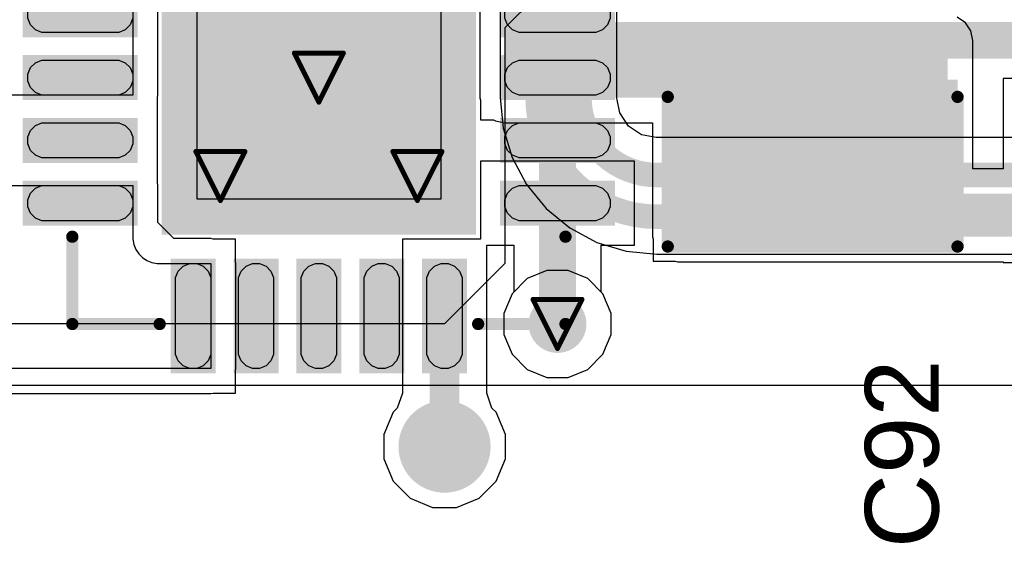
# Model space of a CAD drawing. Header units: inches. Extents: x 0 to 12.2, y 0 to 7.
# Tile 46 of 154: x 2.154 to 2.555, y 1.131 to 1.344. Entities that reach past the tile are written whole.
import ezdxf

# ---------------------------------------------------------------- set-up
doc = ezdxf.new("R2010")
doc.units = ezdxf.units.IN
doc.header["$MEASUREMENT"] = 0
for name, color, linetype in [('Bottom Layer', 5, 'Continuous'), ('Drill Drawing', 1, 'Continuous'), ('Layer 1', 16, 'Continuous'), ('Layer 2', 76, 'Continuous'), ('Top Layer', 1, 'Continuous'), ('Top Overlay', 2, 'Continuous'), ('Top Paste', 8, 'Continuous'), ('Top Solder', 216, 'Continuous'), ('Via Holes', 16, 'Continuous')]:
    doc.layers.add(name, color=color, linetype=linetype)
doc.styles.add('Arial', font='txt', dxfattribs={"height": 0.2})

# ---------------------------------------------------------------- blocks, each defined once
blk = doc.blocks.new('20_VQFN__5_5__2')
at = {"layer": 'Top Layer'}
for points in [[(-0.05835, 0.11858), (-0.04402, 0.11858), (-0.04402, 0.07579), (-0.05835, 0.07579)], [(-0.03276, 0.11858), (-0.01843, 0.11858), (-0.01843, 0.07579), (-0.03276, 0.07579)], [(-0.00717, 0.11858), (0.00716, 0.11858), (0.00716, 0.07579), (-0.00717, 0.07579)], [(0.01842, 0.11858), (0.03275, 0.11858), (0.03275, 0.07579), (0.01842, 0.07579)], [(0.04401, 0.11858), (0.05834, 0.11858), (0.05834, 0.07579), (0.04401, 0.07579)], [(-0.06201, 0.06201), (0.062, 0.06201), (0.062, -0.062), (-0.06201, -0.062)], [(-0.11858, 0.05835), (-0.07579, 0.05835), (-0.07579, 0.04402), (-0.11858, 0.04402)], [(0.07579, 0.05835), (0.11858, 0.05835), (0.11858, 0.04402), (0.07579, 0.04402)], [(-0.11858, 0.03276), (-0.07579, 0.03276), (-0.07579, 0.01843), (-0.11858, 0.01843)], [(0.07579, 0.03276), (0.11858, 0.03276), (0.11858, 0.01843), (0.07579, 0.01843)], [(-0.11858, 0.00717), (-0.07579, 0.00717), (-0.07579, -0.00716), (-0.11858, -0.00716)], [(0.07579, 0.00717), (0.11858, 0.00717), (0.11858, -0.00716), (0.07579, -0.00716)], [(-0.11858, -0.01842), (-0.07579, -0.01842), (-0.07579, -0.03275), (-0.11858, -0.03275)], [(0.07579, -0.01842), (0.11858, -0.01842), (0.11858, -0.03275), (0.07579, -0.03275)], [(-0.11858, -0.04401), (-0.07579, -0.04401), (-0.07579, -0.05834), (-0.11858, -0.05834)], [(0.07579, -0.04401), (0.11858, -0.04401), (0.11858, -0.05834), (0.07579, -0.05834)], [(-0.05835, -0.07579), (-0.04402, -0.07579), (-0.04402, -0.11858), (-0.05835, -0.11858)], [(-0.03276, -0.07579), (-0.01843, -0.07579), (-0.01843, -0.11858), (-0.03276, -0.11858)], [(-0.00717, -0.07579), (0.00716, -0.07579), (0.00716, -0.11858), (-0.00717, -0.11858)], [(0.01842, -0.07579), (0.03275, -0.07579), (0.03275, -0.11858), (0.01842, -0.11858)], [(0.04401, -0.07579), (0.05834, -0.07579), (0.05834, -0.11858), (0.04401, -0.11858)]]:
    blk.add_hatch(color=1, dxfattribs=at).paths.add_polyline_path(points)
at = {"layer": 'Top Solder'}
for points in [[(-0.06035, 0.12058), (-0.04202, 0.12058), (-0.04202, 0.07379), (-0.06035, 0.07379)], [(-0.03476, 0.12058), (-0.01643, 0.12058), (-0.01643, 0.07379), (-0.03476, 0.07379)], [(-0.00917, 0.12058), (0.00916, 0.12058), (0.00916, 0.07379), (-0.00917, 0.07379)], [(0.01642, 0.12058), (0.03475, 0.12058), (0.03475, 0.07379), (0.01642, 0.07379)], [(0.04201, 0.12058), (0.06034, 0.12058), (0.06034, 0.07379), (0.04201, 0.07379)], [(-0.12058, 0.06035), (-0.07379, 0.06035), (-0.07379, 0.04202), (-0.12058, 0.04202)], [(-0.06401, 0.06401), (0.064, 0.06401), (0.064, -0.064), (-0.06401, -0.064)], [(0.07379, 0.06035), (0.12058, 0.06035), (0.12058, 0.04202), (0.07379, 0.04202)], [(-0.12058, 0.03476), (-0.07379, 0.03476), (-0.07379, 0.01643), (-0.12058, 0.01643)], [(0.07379, 0.03476), (0.12058, 0.03476), (0.12058, 0.01643), (0.07379, 0.01643)], [(-0.12058, 0.00917), (-0.07379, 0.00917), (-0.07379, -0.00916), (-0.12058, -0.00916)], [(0.07379, 0.00917), (0.12058, 0.00917), (0.12058, -0.00916), (0.07379, -0.00916)], [(-0.12058, -0.01642), (-0.07379, -0.01642), (-0.07379, -0.03475), (-0.12058, -0.03475)], [(0.07379, -0.01642), (0.12058, -0.01642), (0.12058, -0.03475), (0.07379, -0.03475)], [(-0.12058, -0.04201), (-0.07379, -0.04201), (-0.07379, -0.06034), (-0.12058, -0.06034)], [(0.07379, -0.04201), (0.12058, -0.04201), (0.12058, -0.06034), (0.07379, -0.06034)], [(-0.06035, -0.07379), (-0.04202, -0.07379), (-0.04202, -0.12058), (-0.06035, -0.12058)], [(-0.03476, -0.07379), (-0.01643, -0.07379), (-0.01643, -0.12058), (-0.03476, -0.12058)], [(-0.00917, -0.07379), (0.00916, -0.07379), (0.00916, -0.12058), (-0.00917, -0.12058)], [(0.01642, -0.07379), (0.03475, -0.07379), (0.03475, -0.12058), (0.01642, -0.12058)], [(0.04201, -0.07379), (0.06034, -0.07379), (0.06034, -0.12058), (0.04201, -0.12058)]]:
    blk.add_hatch(color=216, dxfattribs=at).paths.add_polyline_path(points)
at = {"layer": 'Top Overlay'}
for points, const_width in [([(-0.10043, 0.06485), (-0.10043, 0.10043)], 0.005), ([(-0.06485, 0.10043), (-0.10043, 0.10043)], 0.005), ([(0.10042, 0.10043), (0.06484, 0.10043)], 0.005), ([(0.10042, 0.06485), (0.10042, 0.10043)], 0.005), ([(-0.13019, 0.04519), (-0.13018, 0.05518)], 0.00787), ([(-0.12519, 0.05019), (-0.13018, 0.05518)], 0.00787), ([(-0.13019, 0.04519), (-0.12519, 0.05019)], 0.00787), ([(-0.10043, -0.10042), (-0.10043, -0.06484)], 0.005), ([(0.10042, -0.10042), (0.10042, -0.06484)], 0.005), ([(-0.06485, -0.10042), (-0.10043, -0.10042)], 0.005), ([(0.10042, -0.10042), (0.06484, -0.10042)], 0.005)]:
    blk.add_lwpolyline(points, dxfattribs=dict(at, const_width=const_width))
for points, const_width in [([(-0.10168, 0.10043, 1), (-0.09918, 0.10043, 1)], 0.0025), ([(-0.10168, 0.10043, 1), (-0.09918, 0.10043, 1)], 0.0025), ([(-0.0661, 0.10043, 1), (-0.0636, 0.10043, 1)], 0.0025), ([(0.06359, 0.10043, 1), (0.06609, 0.10043, 1)], 0.0025), ([(0.09917, 0.10043, 1), (0.10167, 0.10043, 1)], 0.0025), ([(0.09917, 0.10043, 1), (0.10167, 0.10043, 1)], 0.0025), ([(-0.10168, 0.06485, 1), (-0.09918, 0.06485, 1)], 0.0025), ([(0.09917, 0.06485, 1), (0.10167, 0.06485, 1)], 0.0025), ([(-0.13215, 0.05518, 1), (-0.12822, 0.05518, 1)], 0.00394), ([(-0.13215, 0.05518, 1), (-0.12822, 0.05518, 1)], 0.00394), ([(-0.12715, 0.05019, 1), (-0.12322, 0.05019, 1)], 0.00394), ([(-0.12715, 0.05019, 1), (-0.12322, 0.05019, 1)], 0.00394), ([(-0.13215, 0.04519, 1), (-0.12822, 0.04519, 1)], 0.00394), ([(-0.13215, 0.04519, 1), (-0.12822, 0.04519, 1)], 0.00394), ([(-0.10168, -0.06484, 1), (-0.09918, -0.06484, 1)], 0.0025), ([(0.09917, -0.06484, 1), (0.10167, -0.06484, 1)], 0.0025), ([(-0.10168, -0.10042, 1), (-0.09918, -0.10042, 1)], 0.0025), ([(-0.10168, -0.10042, 1), (-0.09918, -0.10042, 1)], 0.0025), ([(-0.0661, -0.10042, 1), (-0.0636, -0.10042, 1)], 0.0025), ([(0.06359, -0.10042, 1), (0.06609, -0.10042, 1)], 0.0025), ([(0.09917, -0.10042, 1), (0.10167, -0.10042, 1)], 0.0025), ([(0.09917, -0.10042, 1), (0.10167, -0.10042, 1)], 0.0025)]:
    blk.add_lwpolyline(points, format="xyb", close=True, dxfattribs=dict(at, const_width=const_width))
at = {"layer": 'Top Paste'}
for p, q in [((-0.05726, 0.11548), (-0.05524, 0.11749)), ((-0.05524, 0.11749), (-0.05261, 0.11858)), ((-0.05261, 0.11858), (-0.04976, 0.11858)), ((-0.04976, 0.11858), (-0.04713, 0.11749)), ((-0.04713, 0.11749), (-0.04511, 0.11548)), ((-0.03167, 0.11548), (-0.02965, 0.11749)), ((-0.02965, 0.11749), (-0.02702, 0.11858)), ((-0.02702, 0.11858), (-0.02417, 0.11858)), ((-0.02417, 0.11858), (-0.02154, 0.11749)), ((-0.02154, 0.11749), (-0.01952, 0.11548)), ((-0.00608, 0.11548), (-0.00406, 0.11749)), ((-0.00406, 0.11749), (-0.00143, 0.11858)), ((-0.00143, 0.11858), (0.00142, 0.11858)), ((0.00142, 0.11858), (0.00405, 0.11749)), ((0.00405, 0.11749), (0.00607, 0.11548)), ((0.01951, 0.11548), (0.02153, 0.11749)), ((0.02153, 0.11749), (0.02416, 0.11858)), ((0.02416, 0.11858), (0.02701, 0.11858)), ((0.02701, 0.11858), (0.02964, 0.11749)), ((0.02964, 0.11749), (0.03166, 0.11548)), ((0.0451, 0.11548), (0.04712, 0.11749)), ((0.04712, 0.11749), (0.04975, 0.11858)), ((0.04975, 0.11858), (0.0526, 0.11858)), ((0.0526, 0.11858), (0.05523, 0.11749)), ((0.05523, 0.11749), (0.05725, 0.11548)), ((-0.05835, 0.11284), (-0.05726, 0.11548)), ((-0.05835, 0.11142), (-0.05835, 0.11284)), ((-0.04511, 0.11548), (-0.04402, 0.11284)), ((-0.04402, 0.11284), (-0.04402, 0.11142)), ((-0.03276, 0.11284), (-0.03167, 0.11548)), ((-0.03276, 0.11142), (-0.03276, 0.11284)), ((-0.01952, 0.11548), (-0.01843, 0.11284)), ((-0.01843, 0.11284), (-0.01843, 0.11142)), ((-0.00717, 0.11284), (-0.00608, 0.11548)), ((-0.00717, 0.11142), (-0.00717, 0.11284)), ((0.00607, 0.11548), (0.00716, 0.11284)), ((0.00716, 0.11284), (0.00716, 0.11142)), ((0.01842, 0.11284), (0.01951, 0.11548)), ((0.01842, 0.11142), (0.01842, 0.11284)), ((0.03166, 0.11548), (0.03275, 0.11284)), ((0.03275, 0.11284), (0.03275, 0.11142)), ((0.04401, 0.11284), (0.0451, 0.11548)), ((0.04401, 0.11142), (0.04401, 0.11284)), ((0.05725, 0.11548), (0.05834, 0.11284)), ((0.05834, 0.11284), (0.05834, 0.11142)), ((-0.05835, 0.08295), (-0.05835, 0.11142)), ((-0.04402, 0.11142), (-0.04402, 0.11142)), ((-0.04402, 0.11142), (-0.04402, 0.08295)), ((-0.03276, 0.08295), (-0.03276, 0.11142)), ((-0.01843, 0.11142), (-0.01843, 0.11142)), ((-0.01843, 0.11142), (-0.01843, 0.08295)), ((-0.00717, 0.08295), (-0.00717, 0.11142)), ((0.00716, 0.11142), (0.00716, 0.11142)), ((0.00716, 0.11142), (0.00716, 0.08295)), ((0.01842, 0.08295), (0.01842, 0.11142)), ((0.03275, 0.11142), (0.03275, 0.11142)), ((0.03275, 0.11142), (0.03275, 0.08295)), ((0.04401, 0.08295), (0.04401, 0.11142)), ((0.05834, 0.11142), (0.05834, 0.11142)), ((0.05834, 0.11142), (0.05834, 0.08295)), ((-0.05835, 0.08153), (-0.05835, 0.08295)), ((-0.05835, 0.08295), (-0.05835, 0.08295)), ((-0.05726, 0.07889), (-0.05835, 0.08153)), ((-0.04402, 0.08153), (-0.04511, 0.07889)), ((-0.04402, 0.08295), (-0.04402, 0.08153)), ((-0.03276, 0.08153), (-0.03276, 0.08295)), ((-0.03276, 0.08295), (-0.03276, 0.08295)), ((-0.03167, 0.07889), (-0.03276, 0.08153)), ((-0.01843, 0.08153), (-0.01952, 0.07889)), ((-0.01843, 0.08295), (-0.01843, 0.08153)), ((-0.00717, 0.08153), (-0.00717, 0.08295)), ((-0.00717, 0.08295), (-0.00717, 0.08295)), ((-0.00608, 0.07889), (-0.00717, 0.08153)), ((0.00716, 0.08153), (0.00607, 0.07889)), ((0.00716, 0.08295), (0.00716, 0.08153)), ((0.01842, 0.08153), (0.01842, 0.08295)), ((0.01842, 0.08295), (0.01842, 0.08295)), ((0.01951, 0.07889), (0.01842, 0.08153)), ((0.03275, 0.08153), (0.03166, 0.07889)), ((0.03275, 0.08295), (0.03275, 0.08153)), ((0.04401, 0.08153), (0.04401, 0.08295)), ((0.04401, 0.08295), (0.04401, 0.08295)), ((0.0451, 0.07889), (0.04401, 0.08153)), ((0.05834, 0.08153), (0.05725, 0.07889)), ((0.05834, 0.08295), (0.05834, 0.08153)), ((-0.05524, 0.07688), (-0.05726, 0.07889)), ((-0.05261, 0.07579), (-0.05524, 0.07688)), ((-0.04713, 0.07688), (-0.04976, 0.07579)), ((-0.04511, 0.07889), (-0.04713, 0.07688)), ((-0.02965, 0.07688), (-0.03167, 0.07889)), ((-0.02702, 0.07579), (-0.02965, 0.07688)), ((-0.02154, 0.07688), (-0.02417, 0.07579)), ((-0.01952, 0.07889), (-0.02154, 0.07688)), ((-0.00406, 0.07688), (-0.00608, 0.07889)), ((-0.00143, 0.07579), (-0.00406, 0.07688)), ((0.00405, 0.07688), (0.00142, 0.07579)), ((0.00607, 0.07889), (0.00405, 0.07688)), ((0.02153, 0.07688), (0.01951, 0.07889)), ((0.02416, 0.07579), (0.02153, 0.07688)), ((0.02964, 0.07688), (0.02701, 0.07579)), ((0.03166, 0.07889), (0.02964, 0.07688)), ((0.04712, 0.07688), (0.0451, 0.07889)), ((0.04975, 0.07579), (0.04712, 0.07688)), ((0.05523, 0.07688), (0.0526, 0.07579)), ((0.05725, 0.07889), (0.05523, 0.07688)), ((-0.04976, 0.07579), (-0.05261, 0.07579)), ((-0.02417, 0.07579), (-0.02702, 0.07579)), ((0.00142, 0.07579), (-0.00143, 0.07579)), ((0.02701, 0.07579), (0.02416, 0.07579)), ((0.0526, 0.07579), (0.04975, 0.07579)), ((-0.11749, 0.05524), (-0.11548, 0.05726)), ((-0.11548, 0.05726), (-0.11284, 0.05835)), ((-0.11284, 0.05835), (-0.11142, 0.05835)), ((-0.11142, 0.05835), (-0.11142, 0.05835)), ((-0.11142, 0.05835), (-0.08295, 0.05835)), ((-0.08295, 0.05835), (-0.08153, 0.05835)), ((-0.08153, 0.05835), (-0.07889, 0.05726)), ((-0.07889, 0.05726), (-0.07688, 0.05524)), ((0.07688, 0.05524), (0.07889, 0.05726)), ((0.07889, 0.05726), (0.08153, 0.05835)), ((0.08153, 0.05835), (0.08295, 0.05835)), ((0.08295, 0.05835), (0.08295, 0.05835)), ((0.08295, 0.05835), (0.11142, 0.05835)), ((0.11142, 0.05835), (0.11284, 0.05835)), ((0.11284, 0.05835), (0.11548, 0.05726)), ((0.11548, 0.05726), (0.11749, 0.05524)), ((-0.11858, 0.05261), (-0.11749, 0.05524)), ((-0.11858, 0.04976), (-0.11858, 0.05261)), ((-0.07688, 0.05524), (-0.07579, 0.05261)), ((-0.07579, 0.05261), (-0.07579, 0.04976)), ((0.07579, 0.05261), (0.07688, 0.05524)), ((0.07579, 0.04976), (0.07579, 0.05261)), ((0.11749, 0.05524), (0.11858, 0.05261)), ((0.11858, 0.05261), (0.11858, 0.04976)), ((-0.11749, 0.04713), (-0.11858, 0.04976)), ((-0.07579, 0.04976), (-0.07688, 0.04713)), ((-0.04961, 0.04961), (-0.04961, 0.04961)), ((-0.04961, 0.04961), (0.0496, 0.04961)), ((-0.04961, -0.0496), (-0.04961, 0.04961)), ((0.0496, 0.04961), (0.0496, -0.0496)), ((0.07688, 0.04713), (0.07579, 0.04976)), ((0.11858, 0.04976), (0.11749, 0.04713)), ((-0.11548, 0.04511), (-0.11749, 0.04713)), ((-0.11284, 0.04402), (-0.11548, 0.04511)), ((-0.07889, 0.04511), (-0.08153, 0.04402)), ((-0.07688, 0.04713), (-0.07889, 0.04511)), ((0.07889, 0.04511), (0.07688, 0.04713)), ((0.08153, 0.04402), (0.07889, 0.04511)), ((0.11548, 0.04511), (0.11284, 0.04402)), ((0.11749, 0.04713), (0.11548, 0.04511)), ((-0.11142, 0.04402), (-0.11284, 0.04402)), ((-0.08295, 0.04402), (-0.11142, 0.04402)), ((-0.08153, 0.04402), (-0.08295, 0.04402)), ((-0.08295, 0.04402), (-0.08295, 0.04402)), ((0.08295, 0.04402), (0.08153, 0.04402)), ((0.11142, 0.04402), (0.08295, 0.04402)), ((0.11284, 0.04402), (0.11142, 0.04402)), ((0.11142, 0.04402), (0.11142, 0.04402)), ((-0.11548, 0.03167), (-0.11284, 0.03276)), ((-0.11284, 0.03276), (-0.11142, 0.03276)), ((-0.11142, 0.03276), (-0.11142, 0.03276)), ((-0.11142, 0.03276), (-0.08295, 0.03276)), ((-0.08295, 0.03276), (-0.08153, 0.03276)), ((-0.08153, 0.03276), (-0.07889, 0.03167)), ((0.07889, 0.03167), (0.08153, 0.03276)), ((0.08153, 0.03276), (0.08295, 0.03276)), ((0.08295, 0.03276), (0.08295, 0.03276)), ((0.08295, 0.03276), (0.11142, 0.03276)), ((0.11142, 0.03276), (0.11284, 0.03276)), ((0.11284, 0.03276), (0.11548, 0.03167)), ((-0.11858, 0.02702), (-0.11749, 0.02965)), ((-0.11749, 0.02965), (-0.11548, 0.03167)), ((-0.07889, 0.03167), (-0.07688, 0.02965)), ((-0.07688, 0.02965), (-0.07579, 0.02702)), ((0.07579, 0.02702), (0.07688, 0.02965)), ((0.07688, 0.02965), (0.07889, 0.03167)), ((0.11548, 0.03167), (0.11749, 0.02965)), ((0.11749, 0.02965), (0.11858, 0.02702)), ((-0.11858, 0.02417), (-0.11858, 0.02702)), ((-0.11749, 0.02154), (-0.11858, 0.02417)), ((-0.07579, 0.02417), (-0.07688, 0.02154)), ((-0.07579, 0.02702), (-0.07579, 0.02417)), ((0.07579, 0.02417), (0.07579, 0.02702)), ((0.07688, 0.02154), (0.07579, 0.02417)), ((0.11858, 0.02417), (0.11749, 0.02154)), ((0.11858, 0.02702), (0.11858, 0.02417)), ((-0.11548, 0.01952), (-0.11749, 0.02154)), ((-0.07688, 0.02154), (-0.07889, 0.01952)), ((0.07889, 0.01952), (0.07688, 0.02154)), ((0.11749, 0.02154), (0.11548, 0.01952)), ((-0.11284, 0.01843), (-0.11548, 0.01952)), ((-0.11142, 0.01843), (-0.11284, 0.01843)), ((-0.08295, 0.01843), (-0.11142, 0.01843)), ((-0.08153, 0.01843), (-0.08295, 0.01843)), ((-0.08295, 0.01843), (-0.08295, 0.01843)), ((-0.07889, 0.01952), (-0.08153, 0.01843)), ((0.08153, 0.01843), (0.07889, 0.01952)), ((0.08295, 0.01843), (0.08153, 0.01843)), ((0.11142, 0.01843), (0.08295, 0.01843)), ((0.11284, 0.01843), (0.11142, 0.01843)), ((0.11142, 0.01843), (0.11142, 0.01843)), ((0.11548, 0.01952), (0.11284, 0.01843)), ((-0.11858, 0.00143), (-0.11749, 0.00406)), ((-0.11749, 0.00406), (-0.11548, 0.00608)), ((-0.11548, 0.00608), (-0.11284, 0.00717)), ((-0.11284, 0.00717), (-0.11142, 0.00717)), ((-0.11142, 0.00717), (-0.11142, 0.00717)), ((-0.11142, 0.00717), (-0.08295, 0.00717)), ((-0.08295, 0.00717), (-0.08153, 0.00717)), ((-0.08153, 0.00717), (-0.07889, 0.00608)), ((-0.07889, 0.00608), (-0.07688, 0.00406)), ((-0.07688, 0.00406), (-0.07579, 0.00143)), ((0.07579, 0.00143), (0.07688, 0.00406)), ((0.07688, 0.00406), (0.07889, 0.00608)), ((0.07889, 0.00608), (0.08153, 0.00717)), ((0.08153, 0.00717), (0.08295, 0.00717)), ((0.08295, 0.00717), (0.08295, 0.00717)), ((0.08295, 0.00717), (0.11142, 0.00717)), ((0.11142, 0.00717), (0.11284, 0.00717)), ((0.11284, 0.00717), (0.11548, 0.00608)), ((0.11548, 0.00608), (0.11749, 0.00406)), ((0.11749, 0.00406), (0.11858, 0.00143)), ((-0.11858, -0.00142), (-0.11858, 0.00143)), ((-0.07579, 0.00143), (-0.07579, -0.00142)), ((0.07579, -0.00142), (0.07579, 0.00143)), ((0.11858, 0.00143), (0.11858, -0.00142)), ((-0.11749, -0.00405), (-0.11858, -0.00142)), ((-0.07579, -0.00142), (-0.07688, -0.00405)), ((0.07688, -0.00405), (0.07579, -0.00142)), ((0.11858, -0.00142), (0.11749, -0.00405)), ((-0.11548, -0.00607), (-0.11749, -0.00405)), ((-0.11284, -0.00716), (-0.11548, -0.00607)), ((-0.11142, -0.00716), (-0.11284, -0.00716)), ((-0.08295, -0.00716), (-0.11142, -0.00716)), ((-0.08153, -0.00716), (-0.08295, -0.00716)), ((-0.08295, -0.00716), (-0.08295, -0.00716)), ((-0.07889, -0.00607), (-0.08153, -0.00716)), ((-0.07688, -0.00405), (-0.07889, -0.00607)), ((0.07889, -0.00607), (0.07688, -0.00405)), ((0.08153, -0.00716), (0.07889, -0.00607)), ((0.08295, -0.00716), (0.08153, -0.00716)), ((0.11142, -0.00716), (0.08295, -0.00716)), ((0.11284, -0.00716), (0.11142, -0.00716)), ((0.11142, -0.00716), (0.11142, -0.00716)), ((0.11548, -0.00607), (0.11284, -0.00716)), ((0.11749, -0.00405), (0.11548, -0.00607)), ((-0.11749, -0.02153), (-0.11548, -0.01951)), ((-0.11548, -0.01951), (-0.11284, -0.01842)), ((-0.11284, -0.01842), (-0.11142, -0.01842)), ((-0.11142, -0.01842), (-0.11142, -0.01842)), ((-0.11142, -0.01842), (-0.08295, -0.01842)), ((-0.08295, -0.01842), (-0.08153, -0.01842)), ((-0.08153, -0.01842), (-0.07889, -0.01951)), ((-0.07889, -0.01951), (-0.07688, -0.02153)), ((0.07688, -0.02153), (0.07889, -0.01951)), ((0.07889, -0.01951), (0.08153, -0.01842)), ((0.08153, -0.01842), (0.08295, -0.01842)), ((0.08295, -0.01842), (0.08295, -0.01842)), ((0.08295, -0.01842), (0.11142, -0.01842)), ((0.11142, -0.01842), (0.11284, -0.01842)), ((0.11284, -0.01842), (0.11548, -0.01951)), ((0.11548, -0.01951), (0.11749, -0.02153)), ((-0.11858, -0.02416), (-0.11749, -0.02153)), ((-0.07688, -0.02153), (-0.07579, -0.02416)), ((0.07579, -0.02416), (0.07688, -0.02153)), ((0.11749, -0.02153), (0.11858, -0.02416)), ((-0.11858, -0.02701), (-0.11858, -0.02416)), ((-0.11749, -0.02964), (-0.11858, -0.02701)), ((-0.07579, -0.02701), (-0.07688, -0.02964)), ((-0.07579, -0.02416), (-0.07579, -0.02701)), ((0.07579, -0.02701), (0.07579, -0.02416)), ((0.07688, -0.02964), (0.07579, -0.02701)), ((0.11858, -0.02701), (0.11749, -0.02964)), ((0.11858, -0.02416), (0.11858, -0.02701)), ((-0.11548, -0.03166), (-0.11749, -0.02964)), ((-0.11284, -0.03275), (-0.11548, -0.03166)), ((-0.07889, -0.03166), (-0.08153, -0.03275)), ((-0.07688, -0.02964), (-0.07889, -0.03166)), ((0.07889, -0.03166), (0.07688, -0.02964)), ((0.08153, -0.03275), (0.07889, -0.03166)), ((0.11548, -0.03166), (0.11284, -0.03275)), ((0.11749, -0.02964), (0.11548, -0.03166)), ((-0.11142, -0.03275), (-0.11284, -0.03275)), ((-0.08295, -0.03275), (-0.11142, -0.03275)), ((-0.08153, -0.03275), (-0.08295, -0.03275)), ((-0.08295, -0.03275), (-0.08295, -0.03275)), ((0.08295, -0.03275), (0.08153, -0.03275)), ((0.11142, -0.03275), (0.08295, -0.03275)), ((0.11284, -0.03275), (0.11142, -0.03275)), ((0.11142, -0.03275), (0.11142, -0.03275)), ((-0.11548, -0.0451), (-0.11284, -0.04401)), ((-0.11284, -0.04401), (-0.11142, -0.04401)), ((-0.11142, -0.04401), (-0.11142, -0.04401)), ((-0.11142, -0.04401), (-0.08295, -0.04401)), ((-0.08295, -0.04401), (-0.08153, -0.04401)), ((-0.08153, -0.04401), (-0.07889, -0.0451)), ((0.07889, -0.0451), (0.08153, -0.04401)), ((0.08153, -0.04401), (0.08295, -0.04401)), ((0.08295, -0.04401), (0.08295, -0.04401)), ((0.08295, -0.04401), (0.11142, -0.04401)), ((0.11142, -0.04401), (0.11284, -0.04401)), ((0.11284, -0.04401), (0.11548, -0.0451)), ((-0.11858, -0.04975), (-0.11749, -0.04712)), ((-0.11749, -0.04712), (-0.11548, -0.0451)), ((-0.07889, -0.0451), (-0.07688, -0.04712)), ((-0.07688, -0.04712), (-0.07579, -0.04975)), ((0.07579, -0.04975), (0.07688, -0.04712)), ((0.07688, -0.04712), (0.07889, -0.0451)), ((0.11548, -0.0451), (0.11749, -0.04712)), ((0.11749, -0.04712), (0.11858, -0.04975)), ((-0.11858, -0.0526), (-0.11858, -0.04975)), ((-0.07579, -0.04975), (-0.07579, -0.0526)), ((0.0496, -0.0496), (-0.04961, -0.0496)), ((0.07579, -0.0526), (0.07579, -0.04975)), ((0.11858, -0.04975), (0.11858, -0.0526)), ((-0.11749, -0.05523), (-0.11858, -0.0526)), ((-0.11548, -0.05725), (-0.11749, -0.05523)), ((-0.07688, -0.05523), (-0.07889, -0.05725)), ((-0.07579, -0.0526), (-0.07688, -0.05523)), ((0.07688, -0.05523), (0.07579, -0.0526)), ((0.07889, -0.05725), (0.07688, -0.05523)), ((0.11749, -0.05523), (0.11548, -0.05725)), ((0.11858, -0.0526), (0.11749, -0.05523)), ((-0.11284, -0.05834), (-0.11548, -0.05725)), ((-0.11142, -0.05834), (-0.11284, -0.05834)), ((-0.08295, -0.05834), (-0.11142, -0.05834)), ((-0.08153, -0.05834), (-0.08295, -0.05834)), ((-0.08295, -0.05834), (-0.08295, -0.05834)), ((-0.07889, -0.05725), (-0.08153, -0.05834)), ((0.08153, -0.05834), (0.07889, -0.05725)), ((0.08295, -0.05834), (0.08153, -0.05834)), ((0.11142, -0.05834), (0.08295, -0.05834)), ((0.11284, -0.05834), (0.11142, -0.05834)), ((0.11142, -0.05834), (0.11142, -0.05834)), ((0.11548, -0.05725), (0.11284, -0.05834)), ((-0.05524, -0.07688), (-0.05261, -0.07579)), ((-0.05261, -0.07579), (-0.04976, -0.07579)), ((-0.04976, -0.07579), (-0.04713, -0.07688)), ((-0.02965, -0.07688), (-0.02702, -0.07579)), ((-0.02702, -0.07579), (-0.02417, -0.07579)), ((-0.02417, -0.07579), (-0.02154, -0.07688)), ((-0.00406, -0.07688), (-0.00143, -0.07579)), ((-0.00143, -0.07579), (0.00142, -0.07579)), ((0.00142, -0.07579), (0.00405, -0.07688)), ((0.02153, -0.07688), (0.02416, -0.07579)), ((0.02416, -0.07579), (0.02701, -0.07579)), ((0.02701, -0.07579), (0.02964, -0.07688)), ((0.04712, -0.07688), (0.04975, -0.07579)), ((0.04975, -0.07579), (0.0526, -0.07579)), ((0.0526, -0.07579), (0.05523, -0.07688)), ((-0.05835, -0.08153), (-0.05726, -0.07889)), ((-0.05726, -0.07889), (-0.05524, -0.07688)), ((-0.04713, -0.07688), (-0.04511, -0.07889)), ((-0.04511, -0.07889), (-0.04402, -0.08153)), ((-0.03276, -0.08153), (-0.03167, -0.07889)), ((-0.03167, -0.07889), (-0.02965, -0.07688)), ((-0.02154, -0.07688), (-0.01952, -0.07889)), ((-0.01952, -0.07889), (-0.01843, -0.08153)), ((-0.00717, -0.08153), (-0.00608, -0.07889)), ((-0.00608, -0.07889), (-0.00406, -0.07688)), ((0.00405, -0.07688), (0.00607, -0.07889)), ((0.00607, -0.07889), (0.00716, -0.08153)), ((0.01842, -0.08153), (0.01951, -0.07889)), ((0.01951, -0.07889), (0.02153, -0.07688)), ((0.02964, -0.07688), (0.03166, -0.07889)), ((0.03166, -0.07889), (0.03275, -0.08153)), ((0.04401, -0.08153), (0.0451, -0.07889)), ((0.0451, -0.07889), (0.04712, -0.07688)), ((0.05523, -0.07688), (0.05725, -0.07889)), ((0.05725, -0.07889), (0.05834, -0.08153)), ((-0.05835, -0.08295), (-0.05835, -0.08153)), ((-0.05835, -0.11142), (-0.05835, -0.08295)), ((-0.04402, -0.08153), (-0.04402, -0.08295)), ((-0.04402, -0.08295), (-0.04402, -0.08295)), ((-0.04402, -0.08295), (-0.04402, -0.11142)), ((-0.03276, -0.08295), (-0.03276, -0.08153)), ((-0.03276, -0.11142), (-0.03276, -0.08295)), ((-0.01843, -0.08153), (-0.01843, -0.08295)), ((-0.01843, -0.08295), (-0.01843, -0.08295)), ((-0.01843, -0.08295), (-0.01843, -0.11142)), ((-0.00717, -0.08295), (-0.00717, -0.08153)), ((-0.00717, -0.11142), (-0.00717, -0.08295)), ((0.00716, -0.08153), (0.00716, -0.08295)), ((0.00716, -0.08295), (0.00716, -0.08295)), ((0.00716, -0.08295), (0.00716, -0.11142)), ((0.01842, -0.08295), (0.01842, -0.08153)), ((0.01842, -0.11142), (0.01842, -0.08295)), ((0.03275, -0.08153), (0.03275, -0.08295)), ((0.03275, -0.08295), (0.03275, -0.08295)), ((0.03275, -0.08295), (0.03275, -0.11142)), ((0.04401, -0.08295), (0.04401, -0.08153)), ((0.04401, -0.11142), (0.04401, -0.08295)), ((0.05834, -0.08153), (0.05834, -0.08295)), ((0.05834, -0.08295), (0.05834, -0.08295)), ((0.05834, -0.08295), (0.05834, -0.11142)), ((-0.05835, -0.11284), (-0.05835, -0.11142)), ((-0.05835, -0.11142), (-0.05835, -0.11142)), ((-0.04402, -0.11142), (-0.04402, -0.11284)), ((-0.03276, -0.11284), (-0.03276, -0.11142)), ((-0.03276, -0.11142), (-0.03276, -0.11142)), ((-0.01843, -0.11142), (-0.01843, -0.11284)), ((-0.00717, -0.11284), (-0.00717, -0.11142)), ((-0.00717, -0.11142), (-0.00717, -0.11142)), ((0.00716, -0.11142), (0.00716, -0.11284)), ((0.01842, -0.11284), (0.01842, -0.11142)), ((0.01842, -0.11142), (0.01842, -0.11142)), ((0.03275, -0.11142), (0.03275, -0.11284)), ((0.04401, -0.11284), (0.04401, -0.11142)), ((0.04401, -0.11142), (0.04401, -0.11142)), ((0.05834, -0.11142), (0.05834, -0.11284)), ((-0.05726, -0.11548), (-0.05835, -0.11284)), ((-0.05524, -0.11749), (-0.05726, -0.11548)), ((-0.04511, -0.11548), (-0.04713, -0.11749)), ((-0.04402, -0.11284), (-0.04511, -0.11548)), ((-0.03167, -0.11548), (-0.03276, -0.11284)), ((-0.02965, -0.11749), (-0.03167, -0.11548)), ((-0.01952, -0.11548), (-0.02154, -0.11749)), ((-0.01843, -0.11284), (-0.01952, -0.11548)), ((-0.00608, -0.11548), (-0.00717, -0.11284)), ((-0.00406, -0.11749), (-0.00608, -0.11548)), ((0.00607, -0.11548), (0.00405, -0.11749)), ((0.00716, -0.11284), (0.00607, -0.11548)), ((0.01951, -0.11548), (0.01842, -0.11284)), ((0.02153, -0.11749), (0.01951, -0.11548)), ((0.03166, -0.11548), (0.02964, -0.11749)), ((0.03275, -0.11284), (0.03166, -0.11548)), ((0.0451, -0.11548), (0.04401, -0.11284)), ((0.04712, -0.11749), (0.0451, -0.11548)), ((0.05725, -0.11548), (0.05523, -0.11749)), ((0.05834, -0.11284), (0.05725, -0.11548)), ((-0.05261, -0.11858), (-0.05524, -0.11749)), ((-0.04976, -0.11858), (-0.05261, -0.11858)), ((-0.04713, -0.11749), (-0.04976, -0.11858)), ((-0.02702, -0.11858), (-0.02965, -0.11749)), ((-0.02417, -0.11858), (-0.02702, -0.11858)), ((-0.02154, -0.11749), (-0.02417, -0.11858)), ((-0.00143, -0.11858), (-0.00406, -0.11749)), ((0.00142, -0.11858), (-0.00143, -0.11858)), ((0.00405, -0.11749), (0.00142, -0.11858)), ((0.02416, -0.11858), (0.02153, -0.11749)), ((0.02701, -0.11858), (0.02416, -0.11858)), ((0.02964, -0.11749), (0.02701, -0.11858)), ((0.04975, -0.11858), (0.04712, -0.11749)), ((0.0526, -0.11858), (0.04975, -0.11858)), ((0.05523, -0.11749), (0.0526, -0.11858))]:
    blk.add_line(p, q, dxfattribs=at)
blk = doc.blocks.new('T____________0_5___37')
at = {"layer": 'Top Layer'}
h = blk.add_hatch(color=1, dxfattribs=at)
edge = h.paths.add_edge_path()
edge.add_arc((0, 0), 0.01476, 0, 360)
at = {"layer": 'Top Paste'}
h = blk.add_hatch(color=8, dxfattribs=at)
edge = h.paths.add_edge_path()
edge.add_arc((0, 0), 0.01476, 0, 360)
at = {"layer": 'Top Solder'}
h = blk.add_hatch(color=216, dxfattribs=at)
edge = h.paths.add_edge_path()
edge.add_arc((0, 0), 0.01876, 0, 360)
blk = doc.blocks.new('C___1210_264')
at = {"layer": 'Top Layer'}
for points in [[(-0.08, 0.055), (-0.02, 0.055), (-0.02, -0.055), (-0.08, -0.055)], [(0.02, 0.055), (0.08, 0.055), (0.08, -0.055), (0.02, -0.055)]]:
    blk.add_hatch(color=1, dxfattribs=at).paths.add_polyline_path(points)
at = {"layer": 'Top Paste'}
for points in [[(-0.08, 0.055), (-0.02, 0.055), (-0.02, -0.055), (-0.08, -0.055)], [(0.02, 0.055), (0.08, 0.055), (0.08, -0.055), (0.02, -0.055)]]:
    blk.add_hatch(color=8, dxfattribs=at).paths.add_polyline_path(points)
at = {"layer": 'Top Solder'}
for points in [[(-0.084, 0.059), (-0.016, 0.059), (-0.016, -0.059), (-0.084, -0.059)], [(0.016, 0.059), (0.084, 0.059), (0.084, -0.059), (0.016, -0.059)]]:
    blk.add_hatch(color=216, dxfattribs=at).paths.add_polyline_path(points)
at = {"layer": 'Top Overlay', "const_width": 0.005}
for points in [[(-0.023, 0.059), (-0.084, 0.059)], [(-0.084, -0.059), (-0.084, 0.059)], [(0.084, 0.059), (0.023, 0.059)], [(0.084, -0.059), (0.084, 0.059)], [(-0.023, -0.059), (-0.084, -0.059)], [(0.084, -0.059), (0.023, -0.059)]]:
    blk.add_lwpolyline(points, dxfattribs=at)
at = {"layer": 'Top Overlay', "const_width": 0.0025}
for points in [[(-0.08525, 0.059, 1), (-0.08275, 0.059, 1)], [(-0.08525, 0.059, 1), (-0.08275, 0.059, 1)], [(-0.02425, 0.059, 1), (-0.02175, 0.059, 1)], [(0.02175, 0.059, 1), (0.02425, 0.059, 1)], [(0.08275, 0.059, 1), (0.08525, 0.059, 1)], [(0.08275, 0.059, 1), (0.08525, 0.059, 1)], [(-0.08525, -0.059, 1), (-0.08275, -0.059, 1)], [(-0.08525, -0.059, 1), (-0.08275, -0.059, 1)], [(-0.02425, -0.059, 1), (-0.02175, -0.059, 1)], [(0.02175, -0.059, 1), (0.02425, -0.059, 1)], [(0.08275, -0.059, 1), (0.08525, -0.059, 1)], [(0.08275, -0.059, 1), (0.08525, -0.059, 1)]]:
    blk.add_lwpolyline(points, format="xyb", close=True, dxfattribs=at)

msp = doc.modelspace()

# ---------------------------------------------------------------- hatches: boundary and pattern name
at = {"layer": 'Bottom Layer'}
h = msp.add_hatch(color=5, dxfattribs=at)
edge = h.paths.add_edge_path()
edge.add_arc((2.27591, 1.32042), 0.01181, 0, 360)
h = msp.add_hatch(color=5, dxfattribs=at)
edge = h.paths.add_edge_path()
edge.add_arc((2.2358, 1.28031), 0.01181, 0, 360)
h = msp.add_hatch(color=5, dxfattribs=at)
edge = h.paths.add_edge_path()
edge.add_arc((2.31602, 1.28031), 0.01181, 0, 360)
h = msp.add_hatch(color=5, dxfattribs=at)
edge = h.paths.add_edge_path()
edge.add_arc((2.37309, 1.22), 0.01181, 0, 360)
at = {"layer": 'Layer 1'}
h = msp.add_hatch(color=16, dxfattribs=at)
edge = h.paths.add_edge_path()
edge.add_arc((2.27591, 1.32042), 0.01181, 0, 360)
h = msp.add_hatch(color=16, dxfattribs=at)
edge = h.paths.add_edge_path()
edge.add_arc((2.2358, 1.28031), 0.01181, 0, 360)
h = msp.add_hatch(color=16, dxfattribs=at)
edge = h.paths.add_edge_path()
edge.add_arc((2.31602, 1.28031), 0.01181, 0, 360)
h = msp.add_hatch(color=16, dxfattribs=at)
edge = h.paths.add_edge_path()
edge.add_arc((2.37309, 1.22), 0.01181, 0, 360)
at = {"layer": 'Layer 2'}
h = msp.add_hatch(color=76, dxfattribs=at)
edge = h.paths.add_edge_path()
edge.add_arc((2.27591, 1.32042), 0.01181, 0, 360)
h = msp.add_hatch(color=76, dxfattribs=at)
edge = h.paths.add_edge_path()
edge.add_arc((2.2358, 1.28031), 0.01181, 0, 360)
h = msp.add_hatch(color=76, dxfattribs=at)
edge = h.paths.add_edge_path()
edge.add_arc((2.31602, 1.28031), 0.01181, 0, 360)
h = msp.add_hatch(color=76, dxfattribs=at)
edge = h.paths.add_edge_path()
edge.add_arc((2.37309, 1.22), 0.01181, 0, 360)
at = {"layer": 'Top Layer'}
for points in [[(2.35169, 1.31326), (2.39449, 1.31326), (2.39449, 1.439), (2.35169, 1.439)], [(2.35169, 1.31219), (2.532, 1.31219), (2.532, 1.33558), (2.35169, 1.33558)], [(2.422, 1.25558), (2.532, 1.25558), (2.532, 1.33558), (2.422, 1.33558)], [(2.422, 1.25558), (2.58964, 1.25558), (2.58964, 1.27308), (2.422, 1.27308)]]:
    msp.add_hatch(color=1, dxfattribs=at).paths.add_polyline_path(points)
h = msp.add_hatch(color=1, dxfattribs=at)
edge = h.paths.add_edge_path()
edge.add_arc((2.27591, 1.32042), 0.01181, 0, 360)
h = msp.add_hatch(color=1, dxfattribs=at)
edge = h.paths.add_edge_path()
edge.add_arc((2.2358, 1.28031), 0.01181, 0, 360)
h = msp.add_hatch(color=1, dxfattribs=at)
edge = h.paths.add_edge_path()
edge.add_arc((2.31602, 1.28031), 0.01181, 0, 360)
h = msp.add_hatch(color=1, dxfattribs=at)
edge = h.paths.add_edge_path()
edge.add_arc((2.37309, 1.22), 0.01181, 0, 360)
at = {"layer": 'Via Holes'}
h = msp.add_hatch(color=7, dxfattribs=at)
edge = h.paths.add_edge_path()
edge.add_arc((2.27591, 1.32042), 0.00591, 0, 360)
h = msp.add_hatch(color=7, dxfattribs=at)
edge = h.paths.add_edge_path()
edge.add_arc((2.2358, 1.28031), 0.00591, 0, 360)
h = msp.add_hatch(color=7, dxfattribs=at)
edge = h.paths.add_edge_path()
edge.add_arc((2.31602, 1.28031), 0.00591, 0, 360)
h = msp.add_hatch(color=7, dxfattribs=at)
edge = h.paths.add_edge_path()
edge.add_arc((2.37309, 1.22), 0.00591, 0, 360)

# ---------------------------------------------------------------- linework, layer by layer
at = {"layer": 'Bottom Layer'}
for p, q in [((2.34971, 1.93891), (2.34971, 1.3123)), ((2.39729, 1.3123), (2.39729, 1.44194)), ((2.34971, 1.3123), (2.34969, 1.3123)), ((2.34969, 1.3123), (2.35092, 1.29983)), ((2.39724, 1.31203), (2.39729, 1.3123)), ((2.39843, 1.30602), (2.39724, 1.31203)), ((2.40199, 1.3007), (2.39843, 1.30602)), ((2.35092, 1.29983), (2.35456, 1.28785)), ((2.40731, 1.29714), (2.40199, 1.3007)), ((2.41332, 1.29595), (2.40731, 1.29714)), ((2.41359, 1.296), (2.41332, 1.29595)), ((2.73121, 1.296), (2.41359, 1.296)), ((2.35456, 1.28785), (2.36046, 1.2768)), ((2.36046, 1.2768), (2.36841, 1.26712)), ((2.36841, 1.26712), (2.37809, 1.25917)), ((2.37809, 1.25917), (2.38914, 1.25326)), ((2.38914, 1.25326), (2.40112, 1.24963)), ((2.40112, 1.24963), (2.41359, 1.2484)), ((2.41359, 1.2484), (2.41359, 1.24841)), ((2.41359, 1.24841), (2.73121, 1.24841)), ((2.36875, 1.24181), (2.36074, 1.23849)), ((2.37743, 1.24181), (2.36875, 1.24181)), ((2.38545, 1.23849), (2.37743, 1.24181)), ((2.36074, 1.23849), (2.3546, 1.23235)), ((2.39158, 1.23235), (2.38545, 1.23849)), ((2.3546, 1.23235), (2.35128, 1.22434)), ((2.3949, 1.22434), (2.39158, 1.23235)), ((2.35128, 1.22434), (2.35128, 1.21566)), ((2.3949, 1.21566), (2.3949, 1.22434)), ((2.35128, 1.21566), (2.3546, 1.20765)), ((2.39158, 1.20765), (2.3949, 1.21566)), ((2.3546, 1.20765), (2.36074, 1.20151)), ((2.38545, 1.20151), (2.39158, 1.20765)), ((2.36074, 1.20151), (2.36875, 1.19819)), ((2.37743, 1.19819), (2.38545, 1.20151)), ((2.36875, 1.19819), (2.37743, 1.19819))]:
    msp.add_line(p, q, dxfattribs=at)
at = {"layer": 'Bottom Layer', "const_width": 0.01}
for points in [[(2.365, 1.3123), (2.365, 1.93891)], [(2.382, 1.3123), (2.382, 1.93891)], [(2.41359, 1.28071), (2.43857, 1.28071)], [(2.43857, 1.28071), (2.60459, 1.28071)], [(2.41359, 1.26371), (2.73121, 1.26371)]]:
    msp.add_lwpolyline(points, dxfattribs=at)
at = {"layer": 'Bottom Layer', "const_width": 0.005}
for points in [[(2.3625, 1.3123, 1), (2.3675, 1.3123, 1)], [(2.3625, 1.3123, 1), (2.3675, 1.3123, 1)], [(2.3795, 1.3123, 1), (2.3845, 1.3123, 1)], [(2.3795, 1.3123, 1), (2.3845, 1.3123, 1)], [(2.41109, 1.28071, 1), (2.41609, 1.28071, 1)], [(2.41109, 1.28071, 1), (2.41609, 1.28071, 1)], [(2.43607, 1.28071, 1), (2.44107, 1.28071, 1)], [(2.43607, 1.28071, 1), (2.44107, 1.28071, 1)], [(2.41109, 1.26371, 1), (2.41609, 1.26371, 1)], [(2.41109, 1.26371, 1), (2.41609, 1.26371, 1)]]:
    msp.add_lwpolyline(points, format="xyb", close=True, dxfattribs=at)
at = {"layer": 'Bottom Layer', "const_width": 0.01}
for points in [[(2.41359, 1.26371, -0.414214), (2.365, 1.3123)], [(2.41359, 1.28071, -0.414214), (2.382, 1.3123)]]:
    msp.add_lwpolyline(points, format="xyb", dxfattribs=at)
at = {"layer": 'Drill Drawing', "const_width": 0.002}
for points in [[(2.26591, 1.33042), (2.28591, 1.33042)], [(2.26591, 1.33042), (2.27591, 1.31042)], [(2.27591, 1.31042), (2.28591, 1.33042)], [(2.2258, 1.29031), (2.2458, 1.29031)], [(2.2258, 1.29031), (2.2358, 1.27031)], [(2.2358, 1.27031), (2.2458, 1.29031)], [(2.30602, 1.29031), (2.32602, 1.29031)], [(2.30602, 1.29031), (2.31602, 1.27031)], [(2.31602, 1.27031), (2.32602, 1.29031)], [(2.36309, 1.23), (2.38309, 1.23)], [(2.36309, 1.23), (2.37309, 1.21)], [(2.37309, 1.21), (2.38309, 1.23)]]:
    msp.add_lwpolyline(points, dxfattribs=at)
at = {"layer": 'Drill Drawing', "const_width": 0.001}
for points in [[(2.26541, 1.33042, 1), (2.26641, 1.33042, 1)], [(2.26541, 1.33042, 1), (2.26641, 1.33042, 1)], [(2.28541, 1.33042, 1), (2.28641, 1.33042, 1)], [(2.28541, 1.33042, 1), (2.28641, 1.33042, 1)], [(2.27541, 1.31042, 1), (2.27641, 1.31042, 1)], [(2.27541, 1.31042, 1), (2.27641, 1.31042, 1)], [(2.2253, 1.29031, 1), (2.2263, 1.29031, 1)], [(2.2253, 1.29031, 1), (2.2263, 1.29031, 1)], [(2.2453, 1.29031, 1), (2.2463, 1.29031, 1)], [(2.2453, 1.29031, 1), (2.2463, 1.29031, 1)], [(2.30552, 1.29031, 1), (2.30652, 1.29031, 1)], [(2.30552, 1.29031, 1), (2.30652, 1.29031, 1)], [(2.32552, 1.29031, 1), (2.32652, 1.29031, 1)], [(2.32552, 1.29031, 1), (2.32652, 1.29031, 1)], [(2.2353, 1.27031, 1), (2.2363, 1.27031, 1)], [(2.2353, 1.27031, 1), (2.2363, 1.27031, 1)], [(2.31552, 1.27031, 1), (2.31652, 1.27031, 1)], [(2.31552, 1.27031, 1), (2.31652, 1.27031, 1)], [(2.36259, 1.23, 1), (2.36359, 1.23, 1)], [(2.36259, 1.23, 1), (2.36359, 1.23, 1)], [(2.38259, 1.23, 1), (2.38359, 1.23, 1)], [(2.38259, 1.23, 1), (2.38359, 1.23, 1)], [(2.37259, 1.21, 1), (2.37359, 1.21, 1)], [(2.37259, 1.21, 1), (2.37359, 1.21, 1)]]:
    msp.add_lwpolyline(points, format="xyb", close=True, dxfattribs=at)
at = {"layer": 'Layer 1'}
for p, q in [((2.36875, 1.24181), (2.36074, 1.23849)), ((2.37743, 1.24181), (2.36875, 1.24181)), ((2.38545, 1.23849), (2.37743, 1.24181)), ((2.36074, 1.23849), (2.3546, 1.23235)), ((2.39158, 1.23235), (2.38545, 1.23849)), ((2.3546, 1.23235), (2.35128, 1.22434)), ((2.3949, 1.22434), (2.39158, 1.23235)), ((2.35128, 1.22434), (2.35128, 1.21566)), ((2.3949, 1.21566), (2.3949, 1.22434)), ((2.35128, 1.21566), (2.3546, 1.20765)), ((2.39158, 1.20765), (2.3949, 1.21566)), ((2.3546, 1.20765), (2.36074, 1.20151)), ((2.38545, 1.20151), (2.39158, 1.20765)), ((2.36074, 1.20151), (2.36875, 1.19819)), ((2.37743, 1.19819), (2.38545, 1.20151)), ((2.36875, 1.19819), (2.37743, 1.19819))]:
    msp.add_line(p, q, dxfattribs=at)
at = {"layer": 'Layer 2'}
for p, q in [((2.36762, 1.35667), (2.35169, 1.34074)), ((2.35169, 1.34074), (2.35169, 1.2446)), ((2.35169, 1.2446), (2.32709, 1.22)), ((2.32709, 1.22), (2.06385, 1.22)), ((2.045, 1.195), (3.25, 1.195))]:
    msp.add_line(p, q, dxfattribs=at)
at = {"layer": 'Layer 2', "const_width": 0.015}
msp.add_lwpolyline([(2.37309, 1.31542, -0.414214), (2.39325, 1.33558)], format="xyb", dxfattribs=at)
for points in [[(2.39325, 1.33558), (2.62014, 1.33558)], [(2.37309, 1.22), (2.37309, 1.31542)]]:
    msp.add_lwpolyline(points, dxfattribs=at)
at = {"layer": 'Layer 2', "const_width": 0.0075}
for points in [[(2.3895, 1.33558, 1), (2.397, 1.33558, 1)], [(2.3895, 1.33558, 1), (2.397, 1.33558, 1)], [(2.36934, 1.31542, 1), (2.37684, 1.31542, 1)], [(2.36934, 1.31542, 1), (2.37684, 1.31542, 1)], [(2.36934, 1.22, 1), (2.37684, 1.22, 1)]]:
    msp.add_lwpolyline(points, format="xyb", close=True, dxfattribs=at)
at = {"layer": 'Top Layer'}
for p, q in [((2.3415, 1.38601), (2.3415, 1.33558)), ((2.20012, 1.38242), (2.20012, 1.31326)), ((2.21031, 1.31326), (2.21031, 1.38217)), ((2.53921, 1.34279), (2.5359, 1.345)), ((2.54142, 1.33948), (2.53921, 1.34279)), ((2.5422, 1.33558), (2.54142, 1.33948)), ((2.3415, 1.33558), (2.3415, 1.31219)), ((2.5422, 1.28327), (2.5422, 1.33558)), ((2.59565, 1.32008), (2.55464, 1.32008)), ((2.55464, 1.32008), (2.55464, 1.28327)), ((2.20012, 1.31326), (2.148, 1.31326)), ((2.21012, 1.31227), (2.21031, 1.31326)), ((2.21012, 1.27767), (2.21012, 1.31227)), ((2.3415, 1.31219), (2.34169, 1.31121)), ((2.34169, 1.31121), (2.34169, 1.30326)), ((2.34169, 1.30326), (2.34706, 1.30326)), ((2.34706, 1.30326), (2.34779, 1.30277)), ((2.34779, 1.30277), (2.35169, 1.30199)), ((2.35169, 1.30199), (2.4118, 1.30199)), ((2.4118, 1.30199), (2.4118, 1.25558)), ((2.40449, 1.28641), (2.34169, 1.28641)), ((2.34169, 1.28641), (2.34169, 1.25802)), ((2.40449, 1.25208), (2.40449, 1.28641)), ((2.55464, 1.28327), (2.5422, 1.28327)), ((2.14917, 1.27641), (2.20012, 1.27641)), ((2.20012, 1.27641), (2.20012, 1.25558)), ((2.21031, 1.27641), (2.21012, 1.27767)), ((2.21012, 1.27767), (2.21012, 1.27767)), ((2.21031, 1.27083), (2.21031, 1.27641)), ((2.21031, 1.26141), (2.21031, 1.27083)), ((2.2169, 1.25483), (2.21031, 1.26141)), ((2.20012, 1.25558), (2.20017, 1.25451)), ((2.34169, 1.25802), (2.34169, 1.25463)), ((2.4118, 1.25558), (2.412, 1.25459)), ((2.20017, 1.25451), (2.20059, 1.2524)), ((2.20059, 1.2524), (2.20141, 1.25042)), ((2.2319, 1.25483), (2.2169, 1.25483)), ((2.23288, 1.25463), (2.2319, 1.25483)), ((2.2419, 1.25463), (2.23288, 1.25463)), ((2.2419, 1.24562), (2.2419, 1.25463)), ((2.33831, 1.25463), (2.30992, 1.25463)), ((2.30992, 1.25463), (2.30992, 1.19184)), ((2.34169, 1.25463), (2.33831, 1.25463)), ((2.34426, 1.24869), (2.34426, 1.25208)), ((2.34426, 1.25208), (2.34763, 1.25208)), ((2.34763, 1.25208), (2.35525, 1.25208)), ((2.35525, 1.25208), (2.35525, 1.233)), ((2.39093, 1.233), (2.39093, 1.25208)), ((2.39093, 1.25208), (2.40449, 1.25208)), ((2.412, 1.25459), (2.412, 1.24558)), ((2.20141, 1.25042), (2.2026, 1.24863)), ((2.2026, 1.24863), (2.20412, 1.24712)), ((2.20412, 1.24712), (2.2059, 1.24592)), ((2.34426, 1.19184), (2.34426, 1.24869)), ((2.2059, 1.24592), (2.20789, 1.2451)), ((2.20789, 1.2451), (2.20999, 1.24468)), ((2.20999, 1.24468), (2.21107, 1.24463)), ((2.21107, 1.24463), (2.2319, 1.24463)), ((2.2319, 1.24463), (2.2319, 1.20184)), ((2.24209, 1.24463), (2.2419, 1.24562)), ((2.24209, 1.20184), (2.24209, 1.24463)), ((2.412, 1.24558), (2.42102, 1.24558)), ((2.42102, 1.24558), (2.422, 1.24538)), ((2.422, 1.24538), (2.55464, 1.24538)), ((2.55464, 1.24538), (2.55464, 1.24508)), ((2.55464, 1.24508), (2.56083, 1.24508)), ((2.3546, 1.23235), (2.35128, 1.22434)), ((2.35525, 1.233), (2.3546, 1.23235)), ((2.39158, 1.23235), (2.39093, 1.233)), ((2.3949, 1.22434), (2.39158, 1.23235)), ((2.35128, 1.22434), (2.35128, 1.21566)), ((2.3949, 1.21566), (2.3949, 1.22434)), ((2.35128, 1.21566), (2.3546, 1.20765)), ((2.39158, 1.20765), (2.3949, 1.21566)), ((2.3546, 1.20765), (2.36074, 1.20151)), ((2.38545, 1.20151), (2.39158, 1.20765)), ((2.2319, 1.20184), (2.103, 1.20184)), ((2.2419, 1.20085), (2.24209, 1.20184)), ((2.2419, 1.19184), (2.2419, 1.20085)), ((2.36074, 1.20151), (2.36875, 1.19819)), ((2.37743, 1.19819), (2.38545, 1.20151)), ((2.36875, 1.19819), (2.37743, 1.19819)), ((2.103, 1.19164), (2.2319, 1.19164)), ((2.2319, 1.19164), (2.23288, 1.19184)), ((2.23288, 1.19184), (2.2419, 1.19184)), ((2.30992, 1.19184), (2.30779, 1.18572)), ((2.30992, 1.19184), (2.30992, 1.19184)), ((2.30992, 1.19184), (2.30992, 1.19184)), ((2.30992, 1.19184), (2.30992, 1.19184)), ((2.34639, 1.18572), (2.34426, 1.19184)), ((2.34426, 1.19184), (2.34426, 1.19184)), ((2.34426, 1.19184), (2.34426, 1.19184)), ((2.34426, 1.19184), (2.34426, 1.19184)), ((2.3061, 1.18403), (2.30233, 1.17493)), ((2.30779, 1.18572), (2.3061, 1.18403)), ((2.34808, 1.18403), (2.34639, 1.18572)), ((2.35185, 1.17493), (2.34808, 1.18403)), ((2.30233, 1.17493), (2.30233, 1.16507)), ((2.35185, 1.16507), (2.35185, 1.17493)), ((2.30233, 1.16507), (2.3061, 1.15597)), ((2.34808, 1.15597), (2.35185, 1.16507)), ((2.3061, 1.15597), (2.31306, 1.14901)), ((2.34112, 1.14901), (2.34808, 1.15597)), ((2.31306, 1.14901), (2.32216, 1.14524)), ((2.33202, 1.14524), (2.34112, 1.14901)), ((2.32216, 1.14524), (2.33202, 1.14524))]:
    msp.add_line(p, q, dxfattribs=at)
for points, const_width in [([(2.37309, 1.22), (2.37309, 1.26619)], 0.015), ([(2.32709, 1.17), (2.32709, 1.22323)], 0.012)]:
    msp.add_lwpolyline(points, dxfattribs=dict(at, const_width=const_width))
for points, const_width in [([(2.36934, 1.26619, 1), (2.37684, 1.26619, 1)], 0.0075), ([(2.32409, 1.22323, 1), (2.33009, 1.22323, 1)], 0.006), ([(2.36934, 1.22, 1), (2.37684, 1.22, 1)], 0.0075), ([(2.32409, 1.17, 1), (2.33009, 1.17, 1)], 0.006)]:
    msp.add_lwpolyline(points, format="xyb", close=True, dxfattribs=dict(at, const_width=const_width))

# ---------------------------------------------------------------- block references
at = {"rotation": 270}
for name, p in [('20_VQFN__5_5__2', (2.27591, 1.32042)), ('C___1210_264', (2.477, 1.33558))]:
    msp.add_blockref(name, p, dxfattribs=at)
msp.add_blockref('T____________0_5___37', (2.32709, 1.17))

# ---------------------------------------------------------------- texts
at = {"layer": 'Top Overlay', "style": 'Arial'}
msp.add_text('C92', height=0.03, rotation=90, dxfattribs=at).set_placement((2.52831, 1.12864))

doc.saveas('drawing.dxf')
